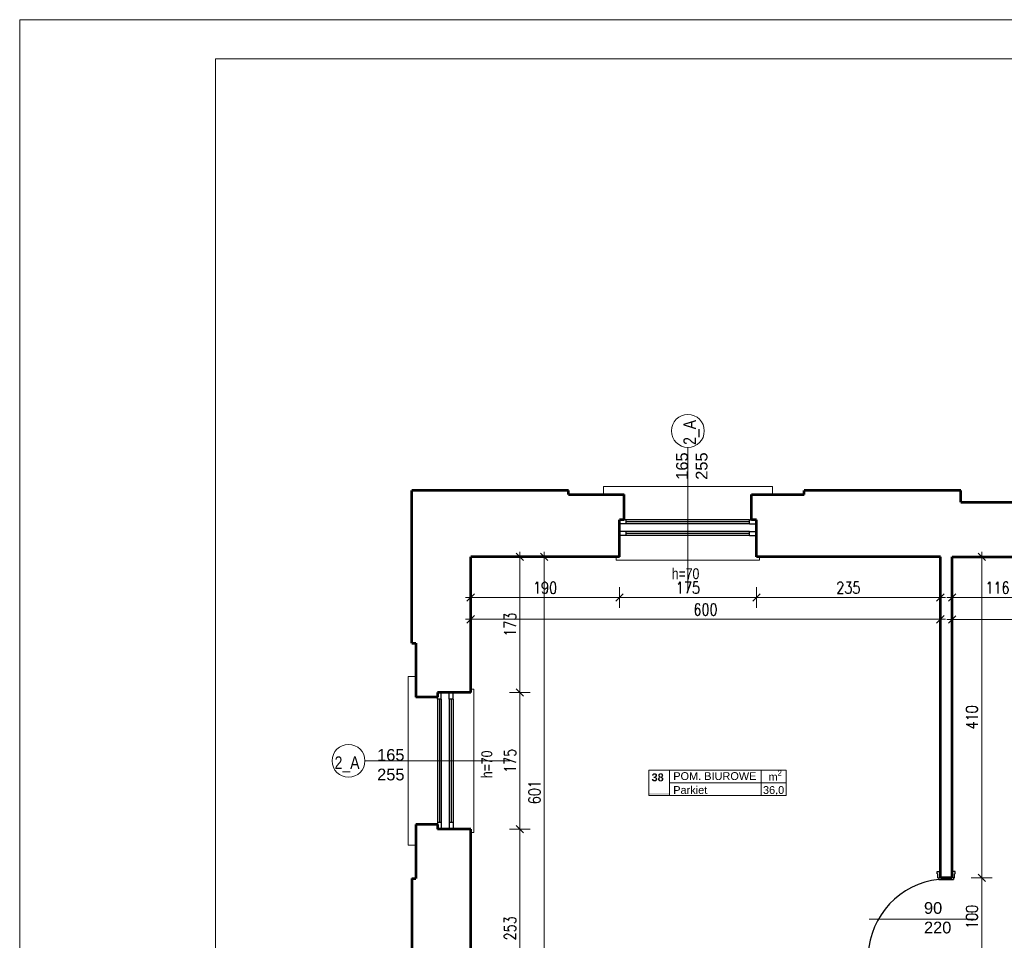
# Model space of a CAD drawing. Header units: millimetres. Extents: x 56977 to 67992, y 30187 to 42235.
# Tile 84 of 130: x 57375 to 58633, y 41058 to 42235. Entities that reach past the tile are written whole.
import ezdxf

# ---------------------------------------------------------------- set-up
doc = ezdxf.new("R2010")
doc.units = ezdxf.units.MM
doc.header["$MEASUREMENT"] = 0
doc.layers.get('0').update_dxf_attribs({"lineweight": 13})
doc.layers.get('DEFPOINTS').update_dxf_attribs({"lineweight": 13})
doc.layers.add('AI-OKNA', color=4, linetype='Continuous')
for name, color, linetype, lineweight in [('AI-OPISY', 3, 'Continuous', 13), ('AI_MURY', 40, 'Continuous', 53), ('AI_WIDOK', 8, 'Continuous', 13), ('Lines', 7, 'Continuous', 13), ('OPISY TABELKI', 30, 'Continuous', 13), ('RAMKA', 1, 'Continuous', 13), ('wymiary', 8, 'Continuous', 13)]:
    doc.layers.add(name, color=color, linetype=linetype, lineweight=lineweight)
doc.styles.add('GENERATED_STYLE_2', font='txt.shx')
doc.styles.get("Standard").update_dxf_attribs({"font": 'txt.shx'})
doc.styles.add('Style-ROMANS', font='ROMANS.shx')
doc.styles.add('WYMIAROWY-08', font='ROMANS.shx', dxfattribs={"width": 0.8})
doc.dimstyles.new('DYBY', dxfattribs={"dimscale": 100, "dimtxt": 0.15, "dimasz": 0.05, "dimexe": 0.05, "dimexo": 0.1, "dimgap": 0.05, "dimtad": 1, "dimdec": 0, "dimdsep": 46, "dimlunit": 5, "dimtxsty": 'WYMIAROWY-08', "dimblk": 'M_STRZ', "dimcen": 0.1, "dimse1": 1, "dimse2": 1, "dimclrd": 7, "dimclre": 7, "dimclrt": 1, "dimadec": 0, "dimazin": 0, "dimtfac": 1, "dimtdec": 0, "dimtmove": 2, "dimatfit": 3, "dimldrblk": 'M_STRZ', "dimfxl": 0, "dimtolj": 1, "dimarcsym": 0})

# ---------------------------------------------------------------- blocks, each defined once
blk = doc.blocks.new('M_STRZ')
for p, q in [((0, 2.66), (0, 0)), ((-1.33, 0), (1.33, 0)), ((-0.94, -0.94), (0.94, 0.94)), ((0, 0), (0, -2.66))]:
    blk.add_line(p, q)
blk = doc.blocks.new('*U11')
at = {"layer": 'DEFPOINTS', "color": 0}
for p in [(58566.5, 41555.1), (58682.5, 41555.1), (58682.5, 41496.3)]:
    blk.add_point(p, dxfattribs=at)
at = {"layer": 'wymiary', "color": 7, "lineweight": -2}
blk.add_line((58571.5, 41496.3), (58677.5, 41496.3), dxfattribs=at)
at = {"layer": 'wymiary', "color": 7, "lineweight": -2, "xscale": 5, "yscale": 5, "zscale": 5, "rotation": 180}
blk.add_blockref('M_STRZ', (58566.5, 41496.3), dxfattribs=at)
at = {"layer": 'wymiary', "color": 7, "lineweight": -2, "xscale": 5, "yscale": 5, "zscale": 5}
blk.add_blockref('M_STRZ', (58682.5, 41496.3), dxfattribs=at)
at = {"layer": 'wymiary', "color": 1, "insert": (58624.5, 41508.8), "char_height": 15, "attachment_point": 5, "style": 'WYMIAROWY-08'}
blk.add_mtext('116', dxfattribs=at)
blk = doc.blocks.new('*D1544')
at = {"layer": 'DEFPOINTS'}
for p in [(58566.5, 41555.1), (58682.5, 41555.1), (58682.5, 41496.3), (58609.1, 41483.8)]:
    blk.add_point(p, dxfattribs=at)
at = {"layer": 'wymiary', "color": 7}
blk.add_blockref('*U11', (0, 0), dxfattribs=at)
blk = doc.blocks.new('*U95')
at = {"layer": 'DEFPOINTS', "color": 0}
for p in [(58571.5, 41548.1), (58571.5, 41138.1), (58604.4, 41138.1)]:
    blk.add_point(p, dxfattribs=at)
at = {"layer": 'wymiary', "color": 7, "lineweight": -2}
blk.add_line((58604.4, 41543.1), (58604.4, 41143.1), dxfattribs=at)
at = {"layer": 'wymiary', "color": 7, "lineweight": -2, "xscale": 5, "yscale": 5, "zscale": 5}
for p, rotation in [((58604.4, 41548.1), 90), ((58604.4, 41138.1), 270)]:
    blk.add_blockref('M_STRZ', p, dxfattribs=dict(at, rotation=rotation))
at = {"layer": 'wymiary', "color": 1, "insert": (58591.9, 41343.1), "char_height": 15, "attachment_point": 5, "rotation": 90, "style": 'WYMIAROWY-08'}
blk.add_mtext('410', dxfattribs=at)
blk = doc.blocks.new('*D1628')
at = {"layer": 'DEFPOINTS'}
for p in [(58571.5, 41548.1), (58591.9, 41359.4), (58571.5, 41138.1), (58604.4, 41138.1)]:
    blk.add_point(p, dxfattribs=at)
at = {"layer": 'wymiary', "color": 7}
blk.add_blockref('*U95', (0, 0), dxfattribs=at)
blk = doc.blocks.new('*U96')
at = {"layer": 'DEFPOINTS', "color": 0}
for p in [(58571.5, 41138.1), (58571.5, 41038.1), (58604.4, 41038.1)]:
    blk.add_point(p, dxfattribs=at)
at = {"layer": 'wymiary', "color": 7, "lineweight": -2}
blk.add_line((58604.4, 41133.1), (58604.4, 41043.1), dxfattribs=at)
at = {"layer": 'wymiary', "color": 7, "lineweight": -2, "xscale": 5, "yscale": 5, "zscale": 5}
for p, rotation in [((58604.4, 41138.1), 90), ((58604.4, 41038.1), 270)]:
    blk.add_blockref('M_STRZ', p, dxfattribs=dict(at, rotation=rotation))
at = {"layer": 'wymiary', "color": 1, "insert": (58591.9, 41088.1), "char_height": 15, "attachment_point": 5, "rotation": 90, "style": 'WYMIAROWY-08'}
blk.add_mtext('100', dxfattribs=at)
blk = doc.blocks.new('*D1629')
at = {"layer": 'DEFPOINTS'}
for p in [(58571.5, 41138.1), (58591.9, 41103.5), (58571.5, 41038.1), (58604.4, 41038.1)]:
    blk.add_point(p, dxfattribs=at)
at = {"layer": 'wymiary', "color": 7}
blk.add_blockref('*U96', (0, 0), dxfattribs=at)
blk = doc.blocks.new('*U98')
at = {"layer": 'DEFPOINTS', "color": 0}
for p in [(58566.5, 41555.1), (58871.5, 41555.4), (58871.6, 41468.4)]:
    blk.add_point(p, dxfattribs=at)
at = {"layer": 'wymiary', "color": 7, "lineweight": -2}
blk.add_line((58571.6, 41468.1), (58866.6, 41468.4), dxfattribs=at)
at = {"layer": 'wymiary', "color": 7, "lineweight": -2, "xscale": 5, "yscale": 5, "zscale": 5}
for p, rotation in [((58566.6, 41468.1), 180.0656628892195), ((58871.6, 41468.4), 0.06566288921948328)]:
    blk.add_blockref('M_STRZ', p, dxfattribs=dict(at, rotation=rotation))
at = {"layer": 'wymiary', "color": 1, "insert": (58719.1, 41480.7), "char_height": 15, "attachment_point": 5, "rotation": 0.0657, "style": 'WYMIAROWY-08'}
blk.add_mtext('\\H15.000000;305', dxfattribs=at)
blk = doc.blocks.new('*D1631')
at = {"layer": 'DEFPOINTS'}
for p in [(58566.5, 41555.1), (58871.5, 41555.4), (58871.6, 41468.4), (58702.8, 41455.7)]:
    blk.add_point(p, dxfattribs=at)
at = {"layer": 'wymiary', "color": 7}
blk.add_blockref('*U98', (0, 0), dxfattribs=at)
blk = doc.blocks.new('*U630')
at = {"layer": 'DEFPOINTS', "color": 0}
for p in [(57951.5, 41548.1), (58141.5, 41548.1), (58141.5, 41496.3)]:
    blk.add_point(p, dxfattribs=at)
at = {"layer": 'wymiary', "color": 7, "lineweight": -2}
blk.add_line((57956.5, 41496.3), (58136.5, 41496.3), dxfattribs=at)
at = {"layer": 'wymiary', "color": 7, "lineweight": -2, "xscale": 5, "yscale": 5, "zscale": 5, "rotation": 180}
blk.add_blockref('M_STRZ', (57951.5, 41496.3), dxfattribs=at)
at = {"layer": 'wymiary', "color": 7, "lineweight": -2, "xscale": 5, "yscale": 5, "zscale": 5}
blk.add_blockref('M_STRZ', (58141.5, 41496.3), dxfattribs=at)
at = {"layer": 'wymiary', "color": 1, "insert": (58046.5, 41508.8), "char_height": 15, "attachment_point": 5, "style": 'WYMIAROWY-08'}
blk.add_mtext('190', dxfattribs=at)
blk = doc.blocks.new('*D2163')
at = {"layer": 'DEFPOINTS'}
for p in [(57951.5, 41548.1), (58141.5, 41548.1), (58141.5, 41496.3), (58031.1, 41483.8)]:
    blk.add_point(p, dxfattribs=at)
at = {"layer": 'wymiary', "color": 7}
blk.add_blockref('*U630', (0, 0), dxfattribs=at)
blk = doc.blocks.new('*U631')
at = {"layer": 'DEFPOINTS', "color": 0}
for p in [(58141.5, 41548.1), (58316.5, 41548.1), (58316.5, 41496.3)]:
    blk.add_point(p, dxfattribs=at)
at = {"layer": 'wymiary', "color": 7, "lineweight": -2}
blk.add_line((58146.5, 41496.3), (58311.5, 41496.3), dxfattribs=at)
at = {"layer": 'wymiary', "color": 7, "lineweight": -2, "xscale": 5, "yscale": 5, "zscale": 5, "rotation": 180}
blk.add_blockref('M_STRZ', (58141.5, 41496.3), dxfattribs=at)
at = {"layer": 'wymiary', "color": 7, "lineweight": -2, "xscale": 5, "yscale": 5, "zscale": 5}
blk.add_blockref('M_STRZ', (58316.5, 41496.3), dxfattribs=at)
at = {"layer": 'wymiary', "color": 1, "insert": (58229, 41508.8), "char_height": 15, "attachment_point": 5, "style": 'WYMIAROWY-08'}
blk.add_mtext('175', dxfattribs=at)
blk = doc.blocks.new('*D2164')
at = {"layer": 'DEFPOINTS'}
for p in [(58141.5, 41548.1), (58316.5, 41548.1), (58316.5, 41496.3), (58213.6, 41483.8)]:
    blk.add_point(p, dxfattribs=at)
at = {"layer": 'wymiary', "color": 7}
blk.add_blockref('*U631', (0, 0), dxfattribs=at)
blk = doc.blocks.new('*U632')
at = {"layer": 'DEFPOINTS', "color": 0}
for p in [(58316.5, 41548.1), (58551.5, 41548.1), (58551.5, 41496.3)]:
    blk.add_point(p, dxfattribs=at)
at = {"layer": 'wymiary', "color": 7, "lineweight": -2}
blk.add_line((58321.5, 41496.3), (58546.5, 41496.3), dxfattribs=at)
at = {"layer": 'wymiary', "color": 7, "lineweight": -2, "xscale": 5, "yscale": 5, "zscale": 5, "rotation": 180}
blk.add_blockref('M_STRZ', (58316.5, 41496.3), dxfattribs=at)
at = {"layer": 'wymiary', "color": 7, "lineweight": -2, "xscale": 5, "yscale": 5, "zscale": 5}
blk.add_blockref('M_STRZ', (58551.5, 41496.3), dxfattribs=at)
at = {"layer": 'wymiary', "color": 1, "insert": (58434, 41508.8), "char_height": 15, "attachment_point": 5, "style": 'WYMIAROWY-08'}
blk.add_mtext('235', dxfattribs=at)
blk = doc.blocks.new('*D2165')
at = {"layer": 'DEFPOINTS'}
for p in [(58316.5, 41548.1), (58551.5, 41548.1), (58551.5, 41496.3), (58417.7, 41483.8)]:
    blk.add_point(p, dxfattribs=at)
at = {"layer": 'wymiary', "color": 7}
blk.add_blockref('*U632', (0, 0), dxfattribs=at)
blk = doc.blocks.new('*U633')
at = {"layer": 'DEFPOINTS', "color": 0}
for p in [(57951.5, 41555.4), (58551.5, 41555.4), (58551.5, 41468.4)]:
    blk.add_point(p, dxfattribs=at)
at = {"layer": 'wymiary', "color": 7, "lineweight": -2}
blk.add_line((57956.5, 41468.4), (58546.5, 41468.4), dxfattribs=at)
at = {"layer": 'wymiary', "color": 7, "lineweight": -2, "xscale": 5, "yscale": 5, "zscale": 5, "rotation": 180}
blk.add_blockref('M_STRZ', (57951.5, 41468.4), dxfattribs=at)
at = {"layer": 'wymiary', "color": 7, "lineweight": -2, "xscale": 5, "yscale": 5, "zscale": 5}
blk.add_blockref('M_STRZ', (58551.5, 41468.4), dxfattribs=at)
at = {"layer": 'wymiary', "color": 1, "insert": (58251.5, 41480.9), "char_height": 15, "attachment_point": 5, "style": 'WYMIAROWY-08'}
blk.add_mtext('600', dxfattribs=at)
blk = doc.blocks.new('*D2166')
at = {"layer": 'DEFPOINTS'}
for p in [(57951.5, 41555.4), (58551.5, 41555.4), (58551.5, 41468.4), (58235.5, 41455.9)]:
    blk.add_point(p, dxfattribs=at)
at = {"layer": 'wymiary', "color": 7}
blk.add_blockref('*U633', (0, 0), dxfattribs=at)
blk = doc.blocks.new('*U634')
at = {"layer": 'DEFPOINTS', "color": 0}
for p in [(57961.5, 41548.1), (57961.5, 41375.1), (58014.4, 41375.1)]:
    blk.add_point(p, dxfattribs=at)
at = {"layer": 'wymiary', "color": 7, "lineweight": -2}
blk.add_line((58014.4, 41543.1), (58014.4, 41380.1), dxfattribs=at)
at = {"layer": 'wymiary', "color": 7, "lineweight": -2, "xscale": 5, "yscale": 5, "zscale": 5}
for p, rotation in [((58014.4, 41548.1), 90), ((58014.4, 41375.1), 270)]:
    blk.add_blockref('M_STRZ', p, dxfattribs=dict(at, rotation=rotation))
at = {"layer": 'wymiary', "color": 1, "insert": (58001.9, 41461.6), "char_height": 15, "attachment_point": 5, "rotation": 90, "style": 'WYMIAROWY-08'}
blk.add_mtext('173', dxfattribs=at)
blk = doc.blocks.new('*D2167')
at = {"layer": 'DEFPOINTS'}
for p in [(57961.5, 41548.1), (58001.9, 41477), (57961.5, 41375.1), (58014.4, 41375.1)]:
    blk.add_point(p, dxfattribs=at)
at = {"layer": 'wymiary', "color": 7}
blk.add_blockref('*U634', (0, 0), dxfattribs=at)
blk = doc.blocks.new('*U635')
at = {"layer": 'DEFPOINTS', "color": 0}
for p in [(57961.5, 41375.1), (57961.5, 41200.1), (58014.4, 41200.1)]:
    blk.add_point(p, dxfattribs=at)
at = {"layer": 'wymiary', "color": 7, "lineweight": -2}
blk.add_line((58014.4, 41370.1), (58014.4, 41205.1), dxfattribs=at)
at = {"layer": 'wymiary', "color": 7, "lineweight": -2, "xscale": 5, "yscale": 5, "zscale": 5}
for p, rotation in [((58014.4, 41375.1), 90), ((58014.4, 41200.1), 270)]:
    blk.add_blockref('M_STRZ', p, dxfattribs=dict(at, rotation=rotation))
at = {"layer": 'wymiary', "color": 1, "insert": (58001.9, 41287.6), "char_height": 15, "attachment_point": 5, "rotation": 90, "style": 'WYMIAROWY-08'}
blk.add_mtext('175', dxfattribs=at)
blk = doc.blocks.new('*D2168')
at = {"layer": 'DEFPOINTS'}
for p in [(57961.5, 41375.1), (58001.9, 41303), (57961.5, 41200.1), (58014.4, 41200.1)]:
    blk.add_point(p, dxfattribs=at)
at = {"layer": 'wymiary', "color": 7}
blk.add_blockref('*U635', (0, 0), dxfattribs=at)
blk = doc.blocks.new('*U636')
at = {"layer": 'DEFPOINTS', "color": 0}
for p in [(57961.5, 41200.1), (57961.5, 40947.1), (58014.4, 40947.1)]:
    blk.add_point(p, dxfattribs=at)
at = {"layer": 'wymiary', "color": 7, "lineweight": -2}
blk.add_line((58014.4, 41195.1), (58014.4, 40952.1), dxfattribs=at)
at = {"layer": 'wymiary', "color": 7, "lineweight": -2, "xscale": 5, "yscale": 5, "zscale": 5}
for p, rotation in [((58014.4, 41200.1), 90), ((58014.4, 40947.1), 270)]:
    blk.add_blockref('M_STRZ', p, dxfattribs=dict(at, rotation=rotation))
at = {"layer": 'wymiary', "color": 1, "insert": (58001.9, 41073.6), "char_height": 15, "attachment_point": 5, "rotation": 90, "style": 'WYMIAROWY-08'}
blk.add_mtext('253', dxfattribs=at)
blk = doc.blocks.new('*D2169')
at = {"layer": 'DEFPOINTS'}
for p in [(57961.5, 41200.1), (58001.9, 41089.9), (57961.5, 40947.1), (58014.4, 40947.1)]:
    blk.add_point(p, dxfattribs=at)
at = {"layer": 'wymiary', "color": 7}
blk.add_blockref('*U636', (0, 0), dxfattribs=at)
blk = doc.blocks.new('*U652')
at = {"layer": 'DEFPOINTS', "color": 0}
for p in [(57961.5, 41548.1), (57961.5, 40947.1), (58045.5, 40947.1)]:
    blk.add_point(p, dxfattribs=at)
at = {"layer": 'wymiary', "color": 7, "lineweight": -2}
blk.add_line((58045.5, 41543.1), (58045.5, 40952.1), dxfattribs=at)
at = {"layer": 'wymiary', "color": 7, "lineweight": -2, "xscale": 5, "yscale": 5, "zscale": 5}
for p, rotation in [((58045.5, 41548.1), 90), ((58045.5, 40947.1), 270)]:
    blk.add_blockref('M_STRZ', p, dxfattribs=dict(at, rotation=rotation))
at = {"layer": 'wymiary', "color": 1, "insert": (58033, 41247.6), "char_height": 15, "attachment_point": 5, "rotation": 90, "style": 'WYMIAROWY-08'}
blk.add_mtext('601', dxfattribs=at)
blk = doc.blocks.new('*D2185')
at = {"layer": 'DEFPOINTS'}
for p in [(57961.5, 41548.1), (58033, 41263.6), (57961.5, 40947.1), (58045.5, 40947.1)]:
    blk.add_point(p, dxfattribs=at)
at = {"layer": 'wymiary', "color": 7}
blk.add_blockref('*U652', (0, 0), dxfattribs=at)

msp = doc.modelspace()

# ---------------------------------------------------------------- hatches: boundary and pattern name
at = {"layer": 'OPISY TABELKI', "extrusion": (0, 0, -1)}
msp.add_hatch(color=256, dxfattribs=at).paths.add_polyline_path([(-58205.3, 41243.4), (-58205.3, 41246.3), (-58178.9, 41246.3), (-58178.9, 41243.4)], flags=16)

# ---------------------------------------------------------------- linework, layer by layer
at = {"layer": 'AI-OKNA'}
for p, q in [((58150.3, 41590.6), (58141.5, 41590.6)), ((58150.3, 41595.6), (58147.8, 41595.6)), ((58150.3, 41590.6), (58150.3, 41595.6)), ((58307.8, 41595.6), (58150.3, 41595.6)), ((58307.8, 41593.1), (58150.3, 41593.1)), ((58307.8, 41590.6), (58150.3, 41590.6)), ((58307.8, 41590.6), (58307.8, 41595.6)), ((58307.8, 41595.6), (58310.3, 41595.6)), ((58307.8, 41590.6), (58316.5, 41590.6)), ((58150.3, 41580.6), (58141.5, 41580.6)), ((58150.3, 41575.6), (58141.5, 41575.6)), ((58150.3, 41575.6), (58150.3, 41580.6)), ((58307.8, 41580.6), (58150.3, 41580.6)), ((58307.8, 41578.1), (58150.3, 41578.1)), ((58307.8, 41575.6), (58150.3, 41575.6)), ((58307.8, 41580.6), (58316.5, 41580.6)), ((58307.8, 41575.6), (58307.8, 41580.6)), ((58307.8, 41575.6), (58316.5, 41575.6)), ((57914, 41366.3), (57914, 41375.1)), ((57924, 41366.3), (57924, 41375.1)), ((57929, 41366.3), (57929, 41375.1)), ((57909, 41366.3), (57909, 41368.8)), ((57914, 41366.3), (57909, 41366.3)), ((57909, 41366.3), (57909, 41208.8)), ((57911.5, 41366.3), (57911.5, 41208.8)), ((57914, 41366.3), (57914, 41208.8)), ((57929, 41366.3), (57924, 41366.3)), ((57924, 41366.3), (57924, 41208.8)), ((57926.5, 41366.3), (57926.5, 41208.8)), ((57929, 41366.3), (57929, 41208.8)), ((57914, 41208.8), (57909, 41208.8)), ((57909, 41208.8), (57909, 41206.3)), ((57914, 41208.8), (57914, 41200.1)), ((57924, 41208.8), (57924, 41200.1)), ((57929, 41208.8), (57924, 41208.8)), ((57929, 41208.8), (57929, 41200.1)), ((58547.5, 41143.1), (58547.5, 41146.1)), ((58547.5, 41146.1), (58551.5, 41146.1)), ((58570.5, 41146.1), (58566.5, 41146.1)), ((58570.5, 41143.1), (58570.5, 41146.1)), ((58547.5, 41143.1), (58548.5, 41143.1)), ((58548.5, 41138.1), (58548.5, 41143.1)), ((58548.5, 41138.1), (58549.5, 41138.1)), ((58549.5, 41138.1), (58549.5, 41136.1)), ((58549.5, 41136.1), (58568.5, 41136.1)), ((58568.5, 41138.1), (58568.5, 41136.1)), ((58569.5, 41138.1), (58568.5, 41138.1)), ((58569.5, 41138.1), (58569.5, 41143.1)), ((58570.5, 41143.1), (58569.5, 41143.1))]:
    msp.add_line(p, q, dxfattribs=at)
msp.add_arc((58560.6, 41035.5), 101.2, 96.3007, 177.3945, dxfattribs=at)
at = {"layer": 'AI-OPISY'}
for p, q in [((58229, 41688.1), (58229, 41503)), ((57816.5, 41287.6), (58001.6, 41287.6)), ((58595.3, 41085.1), (58460.4, 41085.1))]:
    msp.add_line(p, q, dxfattribs=at)
for centre in [(58229, 41709.1), (57795.5, 41287.6)]:
    msp.add_circle(centre, 21, dxfattribs=at)
at = {"layer": 'AI_MURY'}
for p, q in [((58076.5, 41633.1), (57876.5, 41633.1)), ((57876.5, 41438.1), (57876.5, 41633.1)), ((58076.5, 41628.1), (58076.5, 41633.1)), ((58076.5, 41628.1), (58147.8, 41628.1)), ((58147.8, 41595.6), (58147.8, 41628.1)), ((58310.3, 41595.6), (58310.3, 41628.1)), ((58310.3, 41628.1), (58377.5, 41628.1)), ((58577.5, 41633.1), (58377.5, 41633.1)), ((58377.5, 41628.1), (58377.5, 41633.1)), ((58577.5, 41618.1), (58577.5, 41633.1)), ((58577.5, 41618.1), (58688.8, 41618.1)), ((58147.8, 41595.6), (58141.5, 41595.6)), ((58141.5, 41548.1), (58141.5, 41595.6)), ((58316.5, 41595.6), (58310.3, 41595.6)), ((58316.5, 41548.1), (58316.5, 41595.6)), ((58141.5, 41548.1), (57951.5, 41548.1)), ((57951.5, 41375.1), (57951.5, 41548.1)), ((58551.5, 41548.1), (58316.5, 41548.1)), ((58551.5, 41138.1), (58551.5, 41548.1)), ((58566.5, 41138.1), (58566.5, 41548.1)), ((58566.5, 41548.1), (58682.5, 41548.1)), ((57876.5, 41438.1), (57881.5, 41438.1)), ((57881.5, 41438.1), (57881.5, 41368.8)), ((57951.5, 41375.1), (57909, 41375.1)), ((57909, 41375.1), (57909, 41368.8)), ((57909, 41368.8), (57881.5, 41368.8)), ((57881.5, 41206.3), (57881.5, 41137.1)), ((57909, 41206.3), (57881.5, 41206.3)), ((57909, 41206.3), (57909, 41200.1)), ((57951.5, 41200.1), (57909, 41200.1)), ((57951.5, 40947.1), (57951.5, 41200.1)), ((57876.5, 41137.1), (57876.5, 40937.1)), ((57876.5, 41137.1), (57881.5, 41137.1)), ((58566.5, 41138.1), (58551.5, 41138.1))]:
    msp.add_line(p, q, dxfattribs=at)
at = {"layer": 'AI_MURY', "color": 40, "linetype": 'Continuous'}
for p in [(58076.5, 41633.1), (57876.5, 41438.1)]:
    msp.add_line(p, (57876.5, 41633.1), dxfattribs=at)
at = {"layer": 'AI_WIDOK', "color": 251, "linetype": 'Continuous'}
for p, q in [((58336.9, 41638.1), (58121.1, 41638.1)), ((58320.5, 41544.1), (58137.5, 41544.1)), ((57871.5, 41395.5), (57871.5, 41179.7)), ((57871.5, 41395.5), (57881.5, 41395.5)), ((57951.5, 41379.1), (57955.5, 41379.1)), ((57955.5, 41379.1), (57955.5, 41196.1)), ((57951.5, 41196.1), (57955.5, 41196.1)), ((57871.5, 41179.7), (57881.5, 41179.7))]:
    msp.add_line(p, q, dxfattribs=at)
at = {"layer": 'Lines', "color": 251, "linetype": 'Continuous'}
for p, q in [((58121.1, 41638.1), (58121.1, 41628.1)), ((58336.9, 41638.1), (58336.9, 41628.1)), ((58137.5, 41548.1), (58137.5, 41544.1)), ((58320.5, 41548.1), (58320.5, 41544.1))]:
    msp.add_line(p, q, dxfattribs=at)
at = {"layer": 'OPISY TABELKI'}
for p, q in [((58178.9, 41275.6), (58354.6, 41275.6)), ((58178.9, 41275.6), (58178.9, 41243.4)), ((58205.3, 41275.6), (58205.3, 41243.4)), ((58322.8, 41275.6), (58322.8, 41243.4)), ((58354.6, 41275.6), (58354.6, 41243.4)), ((58205.3, 41259.5), (58354.6, 41259.5)), ((58178.9, 41243.4), (58354.6, 41243.4))]:
    msp.add_line(p, q, dxfattribs=at)
at = {"layer": 'RAMKA', "color": 1, "linetype": 'Continuous'}
for p, q in [((67992, 42234.6), (57375.4, 42234.6)), ((57375.4, 42234.6), (57375.4, 30186.8)), ((67942, 42184.6), (57625.4, 42184.6)), ((57625.4, 42184.6), (57625.4, 30236.8))]:
    msp.add_line(p, q, dxfattribs=at)

# ---------------------------------------------------------------- texts
at = {"layer": 'AI-OPISY', "insert": (58243.9, 41691.3), "char_height": 16, "width": 20.64, "attachment_point": 7, "rotation": 90, "style": 'WYMIAROWY-08'}
msp.add_mtext('\\fArial|b0|i0|c238|p39;2_A', dxfattribs=at)
at = {"layer": 'AI-OPISY', "insert": (58254.2, 41664.2), "char_height": 15, "width": 45.29, "attachment_point": 8, "rotation": 90}
msp.add_mtext('\\fArial|b0|i0|c238|p39;165\\P255', dxfattribs=at)
at = {"layer": 'AI-OPISY', "insert": (58208.4, 41519.5), "char_height": 14, "attachment_point": 7, "line_spacing_factor": 0.722892, "style": 'WYMIAROWY-08'}
msp.add_mtext('\\fArial|b0|i0|c238|p39;h=70', dxfattribs=at)
at = {"layer": 'AI-OPISY', "char_height": 15}
for s, insert, width, attachment_point in [('\\fArial|b0|i0|c238|p39;165\\P255', (57849.5, 41262.4), 45.29, 8), ('\\fArial|b0|i0|c238|p39;90\\P220', (58530.6, 41107.1), 61.865, 1)]:
    msp.add_mtext(s, dxfattribs=dict(at, insert=insert, width=width, attachment_point=attachment_point))
at = {"layer": 'AI-OPISY', "insert": (57979.3, 41265.5), "char_height": 14, "attachment_point": 7, "rotation": 90, "line_spacing_factor": 0.722892, "style": 'WYMIAROWY-08'}
msp.add_mtext('\\fArial|b0|i0|c238|p39;h=70', dxfattribs=at)
at = {"layer": 'AI-OPISY', "insert": (57777.7, 41272.7), "char_height": 16, "width": 20.64, "attachment_point": 7, "style": 'WYMIAROWY-08'}
msp.add_mtext('\\fArial|b0|i0|c238|p39;2_A', dxfattribs=at)
at = {"layer": 'OPISY TABELKI', "color": 7, "char_height": 10, "width": 168.659, "attachment_point": 1, "style": 'GENERATED_STYLE_2'}
for s, insert in [('\\fArial|b1|i0|c238|p39;38', (58182.6, 41271.5)), ('\\fArial|b0|i0|c238|p39;POM. BIUROWE       ', (58210.3, 41273.1)), ('\\A1;\\fArial|b0|i0|c238|p39;m\\H7.000000;\\S2^  ;', (58332, 41275.6)), ('\\fArial|b0|i0|c238|p39;Parkiet          ', (58210.3, 41255.3)), ('\\fArial|b0|i0|c238|p39;36,0            ', (58324.9, 41255.3))]:
    msp.add_mtext(s, dxfattribs=dict(at, insert=insert))

# ---------------------------------------------------------------- dimensions: what is measured, and where the dimension line sits
at = {"layer": 'wymiary', "color": 7}
for base, p1, p2, angle, picture, middle in [((58551.5, 41468.4), (57951.5, 41555.4), (58551.5, 41555.4), 0, '*D2166', (58235.5, 41455.9)), ((58141.5, 41496.3), (57951.5, 41548.1), (58141.5, 41548.1), 0, '*D2163', (58031.1, 41483.8)), ((58014.4, 41375.1), (57961.5, 41548.1), (57961.5, 41375.1), 270, '*D2167', (58001.9, 41477)), ((58045.5, 40947.1), (57961.5, 41548.1), (57961.5, 40947.1), 270, '*D2185', (58033, 41263.6)), ((58871.6, 41468.4), (58566.5, 41555.1), (58871.5, 41555.4), 0.0657, '*D1631', (58702.8, 41455.7)), ((58604.4, 41138.1), (58571.5, 41548.1), (58571.5, 41138.1), 270, '*D1628', (58591.9, 41359.4)), ((58014.4, 41200.1), (57961.5, 41375.1), (57961.5, 41200.1), 270, '*D2168', (58001.9, 41303)), ((58014.4, 40947.1), (57961.5, 41200.1), (57961.5, 40947.1), 270, '*D2169', (58001.9, 41089.9)), ((58604.4, 41038.1), (58571.5, 41138.1), (58571.5, 41038.1), 270, '*D1629', (58591.9, 41103.5))]:
    dim = msp.add_linear_dim(base=base, p1=p1, p2=p2, angle=angle, dimstyle='DYBY', override={"dimtad": 0, "dimtxsty": 'Style-ROMANS', "dimcen": 0.001, "dimclrd": 0, "dimclre": 0}, dxfattribs=at)
    dim.commit()
    dim.dimension.update_dxf_attribs({"geometry": picture, "text_midpoint": middle, "dimtype": 128})
for base, p1, p2, picture, middle in [((58316.5, 41496.3), (58141.5, 41548.1), (58316.5, 41548.1), '*D2164', (58213.6, 41483.8)), ((58551.5, 41496.3), (58316.5, 41548.1), (58551.5, 41548.1), '*D2165', (58417.7, 41483.8)), ((58682.5, 41496.3), (58566.5, 41555.1), (58682.5, 41555.1), '*D1544', (58609.1, 41483.8))]:
    dim = msp.add_linear_dim(base=base, p1=p1, p2=p2, dimstyle='DYBY', override={"dimtad": 0, "dimtxsty": 'Style-ROMANS', "dimcen": 0.001, "dimclrd": 0, "dimclre": 0}, dxfattribs=at)
    dim.commit()
    dim.dimension.update_dxf_attribs({"geometry": picture, "text_midpoint": middle, "dimtype": 128})

doc.saveas('drawing.dxf')
